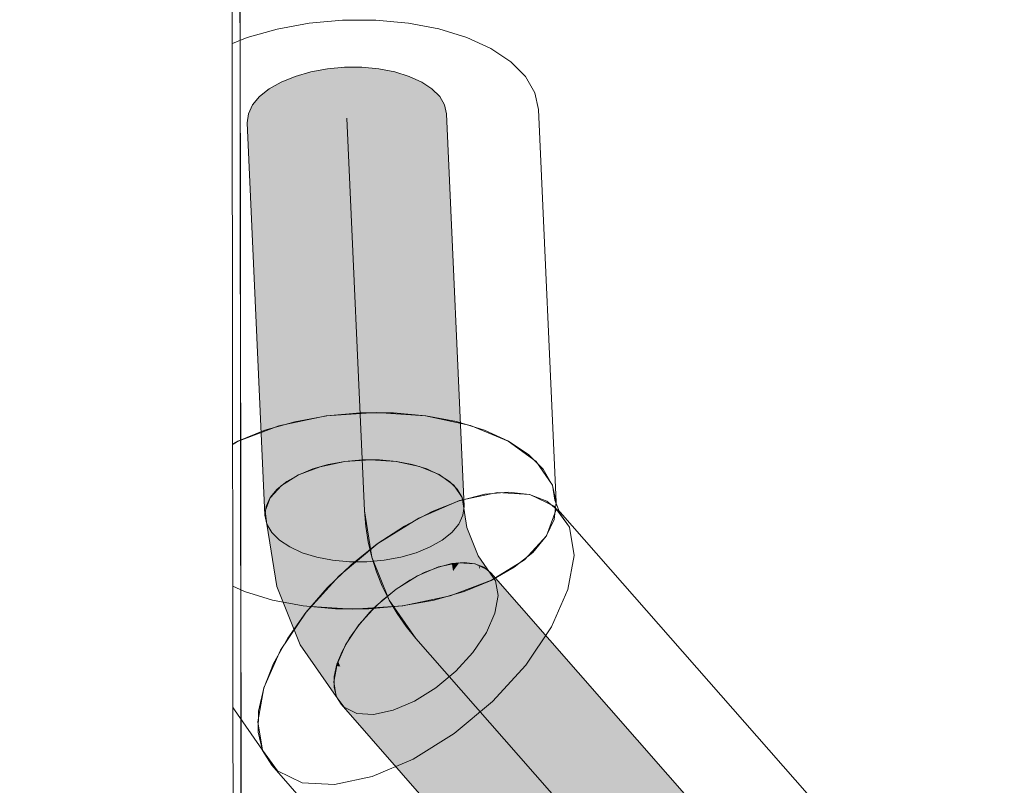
# Model space of a CAD drawing. Header units: millimetres. Extents: x 11681 to 15516, y 25095 to 29743.
# Tile 45 of 96: x 12926 to 12979, y 27737 to 27778. Entities that reach past the tile are written whole.
import ezdxf

# ---------------------------------------------------------------- set-up
doc = ezdxf.new("R2010")
doc.units = ezdxf.units.MM
doc.linetypes.add('Wipeout_Contour', pattern=[100, 0, -100])
doc.layers.add('420-K Ściany', color=7, linetype='Continuous')
doc.layers.add('510-I Elektryczne', color=7, linetype='Continuous')
for name, color, linetype, lineweight, true_color in [('420-K Ściany_Nr_pióra__95', 7, 'Continuous', 13, 0x7c7c7c), ('460 - Stropy_Nr_pióra__95', 7, 'Continuous', 13, 0x7c7c7c), ('510-I Elektryczne_Nr_pióra__172', 7, 'Continuous', 20, 0x663200), ('Nowe_460 - Stropy_Nr_pióra__95', 7, 'Continuous', 13, 0x7c7c7c)]:
    doc.layers.add(name, color=color, linetype=linetype, lineweight=lineweight, true_color=true_color)
doc.layers.add('510-I Elektryczne_Nr_pióra__19', color=255, linetype='Continuous', lineweight=30)
doc.layers.add('XREF', color=8, linetype='Continuous', lineweight=9)

# ---------------------------------------------------------------- blocks, each defined once
blk = doc.blocks.new('parter 2025.10.15')
at = {"layer": '510-I Elektryczne', "linetype": 'Continuous', "lineweight": 5}
for points in [[(659.417, 2384.394), (658.573, 2384.152), (659.529, 2362.871), (660.372, 2363.112)], [(659.417, 2384.394), (658.573, 2384.152), (659.529, 2362.871), (660.372, 2363.112)], [(660.319, 2384.559), (659.417, 2384.394), (660.372, 2363.112), (661.275, 2363.277)], [(660.319, 2384.559), (659.417, 2384.394), (660.372, 2363.112), (661.275, 2363.277)], [(661.254, 2384.643), (660.319, 2384.559), (661.275, 2363.277), (662.21, 2363.361)], [(661.254, 2384.643), (660.319, 2384.559), (661.275, 2363.277), (662.21, 2363.361)], [(662.193, 2384.643), (661.254, 2384.643), (662.21, 2363.361), (663.148, 2363.362)], [(662.193, 2384.643), (661.254, 2384.643), (662.21, 2363.361), (663.148, 2363.362)], [(663.107, 2384.56), (662.193, 2384.643), (663.148, 2363.362), (664.062, 2363.278)], [(663.107, 2384.56), (662.193, 2384.643), (663.148, 2363.362), (664.062, 2363.278)], [(663.968, 2384.395), (663.107, 2384.56), (664.062, 2363.278), (664.923, 2363.113)], [(663.968, 2384.395), (663.107, 2384.56), (664.062, 2363.278), (664.923, 2363.113)], [(664.751, 2384.153), (663.968, 2384.395), (664.923, 2363.113), (665.706, 2362.872)], [(664.751, 2384.153), (663.968, 2384.395), (664.923, 2363.113), (665.706, 2362.872)], [(657.816, 2383.842), (657.166, 2383.472), (658.121, 2362.19), (658.771, 2362.56)], [(657.816, 2383.842), (657.166, 2383.472), (658.121, 2362.19), (658.771, 2362.56)], [(658.573, 2384.152), (657.816, 2383.842), (658.771, 2362.56), (659.529, 2362.871)], [(658.573, 2384.152), (657.816, 2383.842), (658.771, 2362.56), (659.529, 2362.871)], [(665.431, 2383.843), (664.751, 2384.153), (665.706, 2362.872), (666.386, 2362.561)], [(665.431, 2383.843), (664.751, 2384.153), (665.706, 2362.872), (666.386, 2362.561)], [(665.988, 2383.473), (665.431, 2383.843), (666.386, 2362.561), (666.943, 2362.192)], [(665.988, 2383.473), (665.431, 2383.843), (666.386, 2362.561), (666.943, 2362.192)], [(657.166, 2383.472), (656.644, 2383.054), (657.6, 2361.772), (658.121, 2362.19)], [(657.166, 2383.472), (656.644, 2383.054), (657.6, 2361.772), (658.121, 2362.19)], [(666.405, 2383.055), (665.988, 2383.473), (666.943, 2362.192), (667.36, 2361.774)], [(666.405, 2383.055), (665.988, 2383.473), (666.943, 2362.192), (667.36, 2361.774)], [(656.266, 2382.6), (656.044, 2382.125), (656.999, 2360.843), (657.222, 2361.318)], [(656.266, 2382.6), (656.044, 2382.125), (656.999, 2360.843), (657.222, 2361.318)], [(656.644, 2383.054), (656.266, 2382.6), (657.222, 2361.318), (657.6, 2361.772)], [(656.644, 2383.054), (656.266, 2382.6), (657.222, 2361.318), (657.6, 2361.772)], [(666.669, 2382.602), (666.405, 2383.055), (667.36, 2361.774), (667.625, 2361.32)], [(666.669, 2382.602), (666.405, 2383.055), (667.36, 2361.774), (667.625, 2361.32)], [(666.773, 2382.126), (666.669, 2382.602), (667.625, 2361.32), (667.728, 2360.845)], [(666.773, 2382.126), (666.669, 2382.602), (667.625, 2361.32), (667.728, 2360.845)], [(656.044, 2382.125), (655.983, 2381.642), (656.939, 2360.36), (656.999, 2360.843)], [(656.044, 2382.125), (655.983, 2381.642), (656.939, 2360.36), (656.999, 2360.843)], [(662.663, 2363.372), (661.258, 2363.275), (661.653, 2360.769), (663.022, 2361.092)], [(662.663, 2363.372), (661.258, 2363.275), (661.653, 2360.769), (663.022, 2361.092)], [(661.275, 2363.277), (661.519, 2357.843), (662.457, 2357.844), (662.21, 2363.361)], [(661.275, 2363.277), (661.519, 2357.843), (662.457, 2357.844), (662.21, 2363.361)], [(662.21, 2363.361), (662.457, 2357.844), (663.392, 2357.928), (663.148, 2363.362)], [(662.21, 2363.361), (662.457, 2357.844), (663.392, 2357.928), (663.148, 2363.362)], [(664.046, 2363.28), (662.663, 2363.372), (663.022, 2361.092), (664.372, 2361.21)], [(664.046, 2363.28), (662.663, 2363.372), (663.022, 2361.092), (664.372, 2361.21)], [(663.148, 2363.362), (663.392, 2357.928), (664.295, 2358.093), (664.062, 2363.278)], [(663.148, 2363.362), (663.392, 2357.928), (664.295, 2358.093), (664.062, 2363.278)], [(659.926, 2362.996), (658.758, 2362.554), (659.221, 2359.611), (660.356, 2360.264)], [(659.926, 2362.996), (658.758, 2362.554), (659.221, 2359.611), (660.356, 2360.264)], [(658.771, 2362.56), (658.961, 2358.333), (659.743, 2358.092), (659.529, 2362.871)], [(658.771, 2362.56), (658.961, 2358.333), (659.743, 2358.092), (659.529, 2362.871)], [(659.529, 2362.871), (659.743, 2358.092), (660.605, 2357.927), (660.372, 2363.112)], [(659.529, 2362.871), (659.743, 2358.092), (660.605, 2357.927), (660.372, 2363.112)], [(661.258, 2363.275), (659.926, 2362.996), (660.356, 2360.264), (661.653, 2360.769)], [(661.258, 2363.275), (659.926, 2362.996), (660.356, 2360.264), (661.653, 2360.769)], [(660.372, 2363.112), (660.605, 2357.927), (661.519, 2357.843), (661.275, 2363.277)], [(660.372, 2363.112), (660.605, 2357.927), (661.519, 2357.843), (661.275, 2363.277)], [(665.312, 2363.006), (664.046, 2363.28), (664.372, 2361.21), (665.609, 2361.117)], [(665.312, 2363.006), (664.046, 2363.28), (664.372, 2361.21), (665.609, 2361.117)], [(664.062, 2363.278), (664.295, 2358.093), (665.138, 2358.334), (664.923, 2363.113)], [(664.062, 2363.278), (664.295, 2358.093), (665.138, 2358.334), (664.923, 2363.113)], [(664.923, 2363.113), (665.138, 2358.334), (665.896, 2358.645), (665.706, 2362.872)], [(664.923, 2363.113), (665.138, 2358.334), (665.896, 2358.645), (665.706, 2362.872)], [(666.375, 2362.568), (665.312, 2363.006), (665.609, 2361.117), (666.651, 2360.817)], [(666.375, 2362.568), (665.312, 2363.006), (665.609, 2361.117), (666.651, 2360.817)], [(665.706, 2362.872), (665.896, 2358.645), (666.546, 2359.015), (666.386, 2362.561)], [(665.706, 2362.872), (665.896, 2358.645), (666.546, 2359.015), (666.386, 2362.561)], [(658.758, 2362.554), (657.834, 2361.979), (658.326, 2358.855), (659.221, 2359.611)], [(658.758, 2362.554), (657.834, 2361.979), (658.326, 2358.855), (659.221, 2359.611)], [(658.121, 2362.19), (658.281, 2358.644), (658.961, 2358.333), (658.771, 2362.56)], [(658.121, 2362.19), (658.281, 2358.644), (658.961, 2358.333), (658.771, 2362.56)], [(666.375, 2362.568), (666.651, 2360.817), (667.424, 2360.332), (667.163, 2361.995)], [(666.375, 2362.568), (666.651, 2360.817), (667.424, 2360.332), (667.163, 2361.995)], [(666.386, 2362.561), (666.546, 2359.015), (667.067, 2359.433), (666.943, 2362.192)], [(666.386, 2362.561), (666.546, 2359.015), (667.067, 2359.433), (666.943, 2362.192)], [(657.216, 2361.31), (657.73, 2358.047), (658.326, 2358.855), (657.834, 2361.979)], [(657.216, 2361.31), (657.73, 2358.047), (658.326, 2358.855), (657.834, 2361.979)], [(657.222, 2361.318), (657.307, 2359.431), (657.724, 2359.013), (657.6, 2361.772)], [(657.222, 2361.318), (657.307, 2359.431), (657.724, 2359.013), (657.6, 2361.772)], [(657.6, 2361.772), (657.724, 2359.013), (658.281, 2358.644), (658.121, 2362.19)], [(657.6, 2361.772), (657.724, 2359.013), (658.281, 2358.644), (658.121, 2362.19)], [(666.943, 2362.192), (667.067, 2359.433), (667.445, 2359.886), (667.36, 2361.774)], [(666.943, 2362.192), (667.067, 2359.433), (667.445, 2359.886), (667.36, 2361.774)], [(667.621, 2361.328), (667.163, 2361.995), (667.424, 2360.332), (667.878, 2359.695)], [(667.621, 2361.328), (667.163, 2361.995), (667.424, 2360.332), (667.878, 2359.695)], [(667.36, 2361.774), (667.445, 2359.886), (667.668, 2360.362), (667.625, 2361.32)], [(667.36, 2361.774), (667.445, 2359.886), (667.668, 2360.362), (667.625, 2361.32)], [(657.216, 2361.31), (656.948, 2360.593), (657.475, 2357.243), (657.73, 2358.047)], [(657.216, 2361.31), (656.948, 2360.593), (657.475, 2357.243), (657.73, 2358.047)], [(656.999, 2360.843), (657.042, 2359.885), (657.307, 2359.431), (657.222, 2361.318)], [(656.999, 2360.843), (657.042, 2359.885), (657.307, 2359.431), (657.222, 2361.318)], [(667.625, 2361.32), (667.668, 2360.362), (667.728, 2360.845)], [(667.625, 2361.32), (667.668, 2360.362), (667.728, 2360.845)], [(656.999, 2360.843), (656.939, 2360.36), (657.042, 2359.885)], [(656.999, 2360.843), (656.939, 2360.36), (657.042, 2359.885)], [(661.653, 2360.769), (660.356, 2360.264), (661.381, 2357.716), (662.593, 2358.432)], [(661.653, 2360.769), (660.356, 2360.264), (661.381, 2357.716), (662.593, 2358.432)], [(663.022, 2361.092), (661.653, 2360.769), (662.593, 2358.432), (663.878, 2358.965)], [(663.022, 2361.092), (661.653, 2360.769), (662.593, 2358.432), (663.878, 2358.965)], [(664.372, 2361.21), (663.022, 2361.092), (663.878, 2358.965), (665.148, 2359.28)], [(664.372, 2361.21), (663.022, 2361.092), (663.878, 2358.965), (665.148, 2359.28)], [(665.609, 2361.117), (664.372, 2361.21), (665.148, 2359.28), (666.318, 2359.355)], [(665.609, 2361.117), (664.372, 2361.21), (665.148, 2359.28), (666.318, 2359.355)], [(666.651, 2360.817), (665.609, 2361.117), (666.318, 2359.355), (667.307, 2359.185)], [(666.651, 2360.817), (665.609, 2361.117), (666.318, 2359.355), (667.307, 2359.185)], [(667.424, 2360.332), (666.651, 2360.817), (667.307, 2359.185), (668.048, 2358.782)], [(667.424, 2360.332), (666.651, 2360.817), (667.307, 2359.185), (668.048, 2358.782)], [(656.948, 2360.593), (657.046, 2359.877), (657.578, 2356.497), (657.475, 2357.243)], [(656.948, 2360.593), (657.046, 2359.877), (657.578, 2356.497), (657.475, 2357.243)], [(660.356, 2360.264), (659.221, 2359.611), (660.326, 2356.867), (661.381, 2357.716)], [(660.356, 2360.264), (659.221, 2359.611), (660.326, 2356.867), (661.381, 2357.716)], [(667.878, 2359.695), (667.424, 2360.332), (668.048, 2358.782), (668.491, 2358.172)], [(667.878, 2359.695), (667.424, 2360.332), (668.048, 2358.782), (668.491, 2358.172)], [(659.221, 2359.611), (658.326, 2358.855), (659.498, 2355.942), (660.326, 2356.867)], [(659.221, 2359.611), (658.326, 2358.855), (659.498, 2355.942), (660.326, 2356.867)], [(665.148, 2359.28), (663.878, 2358.965), (665.198, 2357.072), (666.347, 2357.562)], [(665.148, 2359.28), (663.878, 2358.965), (665.198, 2357.072), (666.347, 2357.562)], [(666.318, 2359.355), (665.148, 2359.28), (666.347, 2357.562), (667.412, 2357.787)], [(666.318, 2359.355), (665.148, 2359.28), (666.347, 2357.562), (667.412, 2357.787)], [(667.307, 2359.185), (666.318, 2359.355), (667.412, 2357.787), (668.321, 2357.732)], [(667.307, 2359.185), (666.318, 2359.355), (667.412, 2357.787), (668.321, 2357.732)], [(668.048, 2358.782), (667.307, 2359.185), (668.321, 2357.732), (669.011, 2357.401)], [(668.048, 2358.782), (667.307, 2359.185), (668.321, 2357.732), (669.011, 2357.401)], [(658.326, 2358.855), (657.73, 2358.047), (658.954, 2355.005), (659.498, 2355.942)], [(658.326, 2358.855), (657.73, 2358.047), (658.954, 2355.005), (659.498, 2355.942)], [(663.878, 2358.965), (662.593, 2358.432), (664.044, 2356.35), (665.198, 2357.072)], [(663.878, 2358.965), (662.593, 2358.432), (664.044, 2356.35), (665.198, 2357.072)], [(668.491, 2358.172), (668.048, 2358.782), (669.011, 2357.401), (669.437, 2356.816)], [(668.491, 2358.172), (668.048, 2358.782), (669.011, 2357.401), (669.437, 2356.816)], [(657.73, 2358.047), (657.475, 2357.243), (658.731, 2354.12), (658.954, 2355.005)], [(657.73, 2358.047), (657.475, 2357.243), (658.731, 2354.12), (658.954, 2355.005)], [(662.593, 2358.432), (661.381, 2357.716), (662.964, 2355.447), (664.044, 2356.35)], [(662.593, 2358.432), (661.381, 2357.716), (662.964, 2355.447), (664.044, 2356.35)], [(661.381, 2357.716), (660.326, 2356.867), (662.03, 2354.423), (662.964, 2355.447)], [(661.381, 2357.716), (660.326, 2356.867), (662.03, 2354.423), (662.964, 2355.447)], [(666.333, 2357.557), (665.572, 2357.256), (686.053, 2333.912), (686.815, 2334.213)], [(666.333, 2357.557), (665.572, 2357.256), (686.053, 2333.912), (686.815, 2334.213)], [(666.097, 2357.455), (666.234, 2356.581), (667.13, 2357.337), (667.071, 2357.715), (666.347, 2357.562)], [(666.097, 2357.455), (666.234, 2356.581), (667.13, 2357.337), (667.071, 2357.715), (666.347, 2357.562)], [(667.058, 2357.74), (666.333, 2357.557), (686.815, 2334.213), (687.54, 2334.396)], [(667.058, 2357.74), (666.333, 2357.557), (686.815, 2334.213), (687.54, 2334.396)], [(667.724, 2357.8), (667.058, 2357.74), (687.54, 2334.396), (688.206, 2334.456)], [(667.724, 2357.8), (667.058, 2357.74), (687.54, 2334.396), (688.206, 2334.456)], [(667.412, 2357.787), (667.071, 2357.715), (667.13, 2357.337), (667.46, 2357.784)], [(667.412, 2357.787), (667.071, 2357.715), (667.13, 2357.337), (667.46, 2357.784)], [(667.13, 2357.337), (667.839, 2355.576), (668.382, 2356.513), (667.881, 2357.759), (667.46, 2357.784)], [(667.13, 2357.337), (667.839, 2355.576), (668.382, 2356.513), (667.881, 2357.759), (667.46, 2357.784)], [(668.311, 2357.734), (667.724, 2357.8), (688.206, 2334.456), (688.793, 2334.39)], [(668.311, 2357.734), (667.724, 2357.8), (688.206, 2334.456), (688.793, 2334.39)], [(668.321, 2357.732), (667.881, 2357.759), (668.382, 2356.513), (668.605, 2357.398), (668.507, 2357.643)], [(668.321, 2357.732), (667.881, 2357.759), (668.382, 2356.513), (668.605, 2357.398), (668.507, 2357.643)], [(668.801, 2357.546), (668.311, 2357.734), (688.793, 2334.39), (689.282, 2334.201)], [(668.801, 2357.546), (668.311, 2357.734), (688.793, 2334.39), (689.282, 2334.201)], [(668.507, 2357.643), (668.605, 2357.398), (668.574, 2357.611)], [(668.507, 2357.643), (668.605, 2357.398), (668.574, 2357.611)], [(669.011, 2357.401), (668.574, 2357.611), (668.605, 2357.398), (669.568, 2356.018), (669.437, 2356.816)], [(669.011, 2357.401), (668.574, 2357.611), (668.605, 2357.398), (669.568, 2356.018), (669.437, 2356.816)], [(669.179, 2357.239), (668.801, 2357.546), (689.282, 2334.201), (689.66, 2333.895)], [(669.179, 2357.239), (668.801, 2357.546), (689.282, 2334.201), (689.66, 2333.895)], [(658.731, 2354.12), (657.475, 2357.243), (657.578, 2356.497), (658.845, 2353.346)], [(658.731, 2354.12), (657.475, 2357.243), (657.578, 2356.497), (658.845, 2353.346)], [(665.572, 2357.256), (664.796, 2356.847), (685.278, 2333.502), (686.053, 2333.912)], [(665.572, 2357.256), (664.796, 2356.847), (685.278, 2333.502), (686.053, 2333.912)], [(665.198, 2357.072), (664.945, 2356.913), (665.1, 2355.928), (666.234, 2356.581), (666.097, 2357.455)], [(665.198, 2357.072), (664.945, 2356.913), (665.1, 2355.928), (666.234, 2356.581), (666.097, 2357.455)], [(666.234, 2356.581), (667.011, 2354.651), (667.839, 2355.576), (667.13, 2357.337)], [(666.234, 2356.581), (667.011, 2354.651), (667.839, 2355.576), (667.13, 2357.337)], [(668.605, 2357.398), (668.382, 2356.513), (669.396, 2355.059), (669.568, 2356.018)], [(668.605, 2357.398), (668.382, 2356.513), (669.396, 2355.059), (669.568, 2356.018)], [(660.326, 2356.867), (659.498, 2355.942), (661.307, 2353.348), (662.03, 2354.423)], [(660.326, 2356.867), (659.498, 2355.942), (661.307, 2353.348), (662.03, 2354.423)], [(663.702, 2356.065), (663.803, 2355.423), (665.1, 2355.928), (664.945, 2356.913), (664.044, 2356.35)], [(663.702, 2356.065), (663.803, 2355.423), (665.1, 2355.928), (664.945, 2356.913), (664.044, 2356.35)], [(664.796, 2356.847), (664.031, 2356.341), (684.512, 2332.996), (685.278, 2333.502)], [(664.796, 2356.847), (664.031, 2356.341), (684.512, 2332.996), (685.278, 2333.502)], [(665.1, 2355.928), (665.955, 2353.802), (667.011, 2354.651), (666.234, 2356.581)], [(665.1, 2355.928), (665.955, 2353.802), (667.011, 2354.651), (666.234, 2356.581)], [(667.839, 2355.576), (668.933, 2354.007), (669.396, 2355.059), (668.382, 2356.513)], [(667.839, 2355.576), (668.933, 2354.007), (669.396, 2355.059), (668.382, 2356.513)], [(659.498, 2355.942), (658.954, 2355.005), (660.843, 2352.296), (661.307, 2353.348)], [(659.498, 2355.942), (658.954, 2355.005), (660.843, 2352.296), (661.307, 2353.348)], [(662.964, 2355.447), (662.706, 2355.165), (663.803, 2355.423), (663.702, 2356.065)], [(662.964, 2355.447), (662.706, 2355.165), (663.803, 2355.423), (663.702, 2356.065)], [(664.031, 2356.341), (663.298, 2355.754), (683.78, 2332.41), (684.512, 2332.996)], [(664.031, 2356.341), (663.298, 2355.754), (683.78, 2332.41), (684.512, 2332.996)], [(663.803, 2355.423), (664.743, 2353.086), (665.955, 2353.802), (665.1, 2355.928)], [(663.803, 2355.423), (664.743, 2353.086), (665.955, 2353.802), (665.1, 2355.928)], [(662.706, 2355.165), (662.499, 2354.938), (663.459, 2352.553), (664.743, 2353.086), (663.803, 2355.423)], [(662.706, 2355.165), (662.499, 2354.938), (663.459, 2352.553), (664.743, 2353.086), (663.803, 2355.423)], [(663.298, 2355.754), (662.621, 2355.104), (683.103, 2331.76), (683.78, 2332.41)], [(663.298, 2355.754), (662.621, 2355.104), (683.103, 2331.76), (683.78, 2332.41)], [(667.011, 2354.651), (668.209, 2352.932), (668.933, 2354.007), (667.839, 2355.576)], [(667.011, 2354.651), (668.209, 2352.932), (668.933, 2354.007), (667.839, 2355.576)], [(658.954, 2355.005), (658.731, 2354.12), (660.671, 2351.338), (660.843, 2352.296)], [(658.954, 2355.005), (658.731, 2354.12), (660.671, 2351.338), (660.843, 2352.296)], [(661.579, 2353.753), (662.188, 2352.238), (663.459, 2352.553), (662.499, 2354.938), (662.03, 2354.423)], [(661.579, 2353.753), (662.188, 2352.238), (663.459, 2352.553), (662.499, 2354.938), (662.03, 2354.423)], [(662.621, 2355.104), (662.02, 2354.41), (682.501, 2331.066), (683.103, 2331.76)], [(662.621, 2355.104), (662.02, 2354.41), (682.501, 2331.066), (683.103, 2331.76)], [(662.02, 2354.41), (661.513, 2353.695), (681.994, 2330.351), (682.501, 2331.066)], [(665.955, 2353.802), (667.276, 2351.908), (668.209, 2352.932), (667.011, 2354.651)], [(665.955, 2353.802), (667.276, 2351.908), (668.209, 2352.932), (667.011, 2354.651)], [(658.731, 2354.12), (658.845, 2353.346), (660.802, 2350.539), (660.671, 2351.338)], [(658.731, 2354.12), (658.845, 2353.346), (660.802, 2350.539), (660.671, 2351.338)], [(661.307, 2353.348), (660.907, 2352.44), (661.018, 2352.163), (662.188, 2352.238), (661.579, 2353.753)], [(661.307, 2353.348), (660.907, 2352.44), (661.018, 2352.163), (662.188, 2352.238), (661.579, 2353.753)], [(664.743, 2353.086), (666.195, 2351.005), (667.276, 2351.908), (665.955, 2353.802)], [(664.743, 2353.086), (666.195, 2351.005), (667.276, 2351.908), (665.955, 2353.802)], [(661.513, 2353.695), (661.115, 2352.979), (681.597, 2329.635), (681.994, 2330.351)], [(661.513, 2353.695), (661.115, 2352.979), (681.597, 2329.635), (681.994, 2330.351)], [(661.115, 2352.979), (660.839, 2352.284), (681.321, 2328.94), (681.597, 2329.635)], [(661.115, 2352.979), (660.839, 2352.284), (681.321, 2328.94), (681.597, 2329.635)], [(663.459, 2352.553), (665.041, 2350.284), (666.195, 2351.005), (664.743, 2353.086)], [(663.459, 2352.553), (665.041, 2350.284), (666.195, 2351.005), (664.743, 2353.086)], [(660.682, 2351.397), (661.918, 2349.623), (662.827, 2349.569), (661.018, 2352.163), (660.825, 2352.196)], [(660.682, 2351.397), (661.918, 2349.623), (662.827, 2349.569), (661.018, 2352.163), (660.825, 2352.196)], [(660.839, 2352.284), (660.694, 2351.631), (681.175, 2328.287), (681.321, 2328.94)], [(660.839, 2352.284), (660.694, 2351.631), (681.175, 2328.287), (681.321, 2328.94)], [(660.843, 2352.296), (660.825, 2352.196), (661.018, 2352.163), (660.907, 2352.44)], [(660.843, 2352.296), (660.825, 2352.196), (661.018, 2352.163), (660.907, 2352.44)], [(662.188, 2352.238), (661.018, 2352.163), (662.827, 2349.569), (663.892, 2349.794)], [(662.188, 2352.238), (661.018, 2352.163), (662.827, 2349.569), (663.892, 2349.794)], [(662.188, 2352.238), (663.892, 2349.794), (665.041, 2350.284), (663.459, 2352.553)], [(662.188, 2352.238), (663.892, 2349.794), (665.041, 2350.284), (663.459, 2352.553)], [(660.694, 2351.631), (660.682, 2351.041), (681.164, 2327.697), (681.175, 2328.287)], [(660.694, 2351.631), (660.682, 2351.041), (681.164, 2327.697), (681.175, 2328.287)], [(660.682, 2351.397), (660.671, 2351.338), (660.797, 2350.572), (661.228, 2349.955), (661.918, 2349.623)], [(660.682, 2351.397), (660.671, 2351.338), (660.797, 2350.572), (661.228, 2349.955), (661.918, 2349.623)], [(660.682, 2351.041), (660.806, 2350.531), (681.288, 2327.187), (681.164, 2327.697)], [(660.682, 2351.041), (660.806, 2350.531), (681.288, 2327.187), (681.164, 2327.697)], [(660.797, 2350.572), (660.802, 2350.539), (661.228, 2349.955)], [(660.797, 2350.572), (660.802, 2350.539), (661.228, 2349.955)], [(660.806, 2350.531), (661.06, 2350.116), (681.542, 2326.772), (681.288, 2327.187)], [(660.806, 2350.531), (661.06, 2350.116), (681.542, 2326.772), (681.288, 2327.187)]]:
    blk.add_hatch(color=8, dxfattribs=at).paths.add_polyline_path(points)
at = {"layer": '510-I Elektryczne_Nr_pióra__172', "color": 8, "linetype": 'Continuous', "lineweight": 5}
for p, q in [((659.339, 2387.036), (657.6, 2386.718)), ((659.339, 2387.036), (657.6, 2386.718)), ((661.139, 2387.198), (659.339, 2387.036)), ((661.139, 2387.198), (659.339, 2387.036)), ((662.947, 2387.198), (661.139, 2387.198)), ((662.947, 2387.198), (661.139, 2387.198)), ((664.707, 2387.037), (662.947, 2387.198)), ((664.707, 2387.037), (662.947, 2387.198)), ((666.366, 2386.719), (664.707, 2387.037)), ((666.366, 2386.719), (664.707, 2387.037)), ((657.6, 2386.718), (655.977, 2386.253)), ((657.6, 2386.718), (655.977, 2386.253)), ((667.874, 2386.254), (666.366, 2386.719)), ((667.874, 2386.254), (666.366, 2386.719)), ((655.977, 2386.253), (654.517, 2385.655)), ((655.977, 2386.253), (654.517, 2385.655)), ((669.184, 2385.657), (667.874, 2386.254)), ((669.184, 2385.657), (667.874, 2386.254)), ((654.517, 2385.655), (653.266, 2384.942)), ((654.517, 2385.655), (653.266, 2384.942)), ((670.256, 2384.945), (669.184, 2385.657)), ((670.256, 2384.945), (669.184, 2385.657)), ((653.266, 2384.942), (652.261, 2384.137)), ((653.266, 2384.942), (652.261, 2384.137)), ((671.059, 2384.14), (670.256, 2384.945)), ((671.059, 2384.14), (670.256, 2384.945)), ((659.417, 2384.394), (658.573, 2384.152)), ((659.417, 2384.394), (658.573, 2384.152)), ((660.319, 2384.559), (659.417, 2384.394)), ((660.319, 2384.559), (659.417, 2384.394)), ((661.254, 2384.643), (660.319, 2384.559)), ((661.254, 2384.643), (660.319, 2384.559)), ((662.193, 2384.643), (661.254, 2384.643)), ((662.193, 2384.643), (661.254, 2384.643)), ((663.107, 2384.56), (662.193, 2384.643)), ((663.107, 2384.56), (662.193, 2384.643)), ((663.968, 2384.395), (663.107, 2384.56)), ((663.968, 2384.395), (663.107, 2384.56)), ((664.751, 2384.153), (663.968, 2384.395)), ((664.751, 2384.153), (663.968, 2384.395)), ((652.261, 2384.137), (651.533, 2383.263)), ((652.261, 2384.137), (651.533, 2383.263)), ((657.816, 2383.842), (657.166, 2383.472)), ((657.816, 2383.842), (657.166, 2383.472)), ((658.573, 2384.152), (657.816, 2383.842)), ((658.573, 2384.152), (657.816, 2383.842)), ((665.431, 2383.843), (664.751, 2384.153)), ((665.431, 2383.843), (664.751, 2384.153)), ((665.988, 2383.473), (665.431, 2383.843)), ((665.988, 2383.473), (665.431, 2383.843)), ((671.568, 2383.266), (671.059, 2384.14)), ((671.568, 2383.266), (671.059, 2384.14)), ((651.533, 2383.263), (651.105, 2382.347)), ((651.533, 2383.263), (651.105, 2382.347)), ((657.166, 2383.472), (656.644, 2383.054)), ((657.166, 2383.472), (656.644, 2383.054)), ((666.405, 2383.055), (665.988, 2383.473)), ((666.405, 2383.055), (665.988, 2383.473)), ((671.768, 2382.351), (671.568, 2383.266)), ((671.768, 2382.351), (671.568, 2383.266)), ((656.266, 2382.6), (656.044, 2382.125)), ((656.266, 2382.6), (656.044, 2382.125)), ((656.644, 2383.054), (656.266, 2382.6)), ((656.644, 2383.054), (656.266, 2382.6)), ((666.669, 2382.602), (666.405, 2383.055)), ((666.669, 2382.602), (666.405, 2383.055)), ((666.773, 2382.126), (666.669, 2382.602)), ((666.773, 2382.126), (666.669, 2382.602)), ((651.105, 2382.347), (650.988, 2381.418)), ((651.105, 2382.347), (650.988, 2381.418)), ((656.044, 2382.125), (655.983, 2381.642)), ((656.044, 2382.125), (655.983, 2381.642)), ((666.773, 2382.126), (667.728, 2360.845)), ((666.773, 2382.126), (667.728, 2360.845)), ((671.768, 2382.351), (672.723, 2361.069)), ((671.768, 2382.351), (672.723, 2361.069)), ((655.983, 2381.642), (656.939, 2360.36)), ((655.983, 2381.642), (656.939, 2360.36)), ((650.988, 2381.418), (651.944, 2360.136)), ((650.988, 2381.418), (651.944, 2360.136)), ((660.262, 2365.75), (657.697, 2365.213)), ((660.262, 2365.75), (657.697, 2365.213)), ((660.294, 2365.754), (658.556, 2365.436)), ((660.294, 2365.754), (658.556, 2365.436)), ((662.969, 2365.936), (660.262, 2365.75)), ((662.969, 2365.936), (660.262, 2365.75)), ((662.095, 2365.916), (660.294, 2365.754)), ((662.095, 2365.916), (660.294, 2365.754)), ((663.903, 2365.916), (662.095, 2365.916)), ((663.903, 2365.916), (662.095, 2365.916)), ((665.632, 2365.759), (662.969, 2365.936)), ((665.632, 2365.759), (662.969, 2365.936)), ((665.663, 2365.755), (663.903, 2365.916)), ((665.663, 2365.755), (663.903, 2365.916)), ((668.07, 2365.231), (665.632, 2365.759)), ((668.07, 2365.231), (665.632, 2365.759)), ((667.322, 2365.437), (665.663, 2365.755)), ((667.322, 2365.437), (665.663, 2365.755)), ((657.697, 2365.213), (655.448, 2364.361)), ((657.697, 2365.213), (655.448, 2364.361)), ((656.932, 2364.971), (655.472, 2364.373)), ((656.932, 2364.971), (655.472, 2364.373)), ((658.556, 2365.436), (656.932, 2364.971)), ((658.556, 2365.436), (656.932, 2364.971)), ((668.829, 2364.973), (667.322, 2365.437)), ((668.829, 2364.973), (667.322, 2365.437)), ((670.117, 2364.387), (668.07, 2365.231)), ((670.117, 2364.387), (668.07, 2365.231)), ((670.139, 2364.375), (668.829, 2364.973)), ((670.139, 2364.375), (668.829, 2364.973)), ((655.448, 2364.361), (653.668, 2363.254)), ((655.448, 2364.361), (653.668, 2363.254)), ((655.472, 2364.373), (654.221, 2363.661)), ((655.472, 2364.373), (654.221, 2363.661)), ((671.634, 2363.285), (670.117, 2364.387)), ((671.634, 2363.285), (670.117, 2364.387)), ((671.212, 2363.663), (670.139, 2364.375)), ((671.212, 2363.663), (670.139, 2364.375)), ((654.221, 2363.661), (653.217, 2362.855)), ((654.221, 2363.661), (653.217, 2362.855)), ((662.663, 2363.372), (661.258, 2363.275)), ((662.663, 2363.372), (661.258, 2363.275)), ((662.21, 2363.361), (661.275, 2363.277)), ((662.21, 2363.361), (661.275, 2363.277)), ((663.148, 2363.362), (662.21, 2363.361)), ((663.148, 2363.362), (662.21, 2363.361)), ((664.046, 2363.28), (662.663, 2363.372)), ((664.046, 2363.28), (662.663, 2363.372)), ((664.062, 2363.278), (663.148, 2363.362)), ((664.062, 2363.278), (663.148, 2363.362)), ((672.015, 2362.858), (671.212, 2363.663)), ((672.015, 2362.858), (671.212, 2363.663)), ((653.668, 2363.254), (652.479, 2361.965)), ((653.668, 2363.254), (652.479, 2361.965)), ((653.217, 2362.855), (652.489, 2361.981)), ((653.217, 2362.855), (652.489, 2361.981)), ((659.926, 2362.996), (658.758, 2362.554)), ((659.926, 2362.996), (658.758, 2362.554)), ((659.529, 2362.871), (658.771, 2362.56)), ((659.529, 2362.871), (658.771, 2362.56)), ((660.372, 2363.112), (659.529, 2362.871)), ((660.372, 2363.112), (659.529, 2362.871)), ((661.258, 2363.275), (659.926, 2362.996)), ((661.258, 2363.275), (659.926, 2362.996)), ((661.275, 2363.277), (660.372, 2363.112)), ((661.275, 2363.277), (660.372, 2363.112)), ((665.312, 2363.006), (664.046, 2363.28)), ((665.312, 2363.006), (664.046, 2363.28)), ((664.923, 2363.113), (664.062, 2363.278)), ((664.923, 2363.113), (664.062, 2363.278)), ((665.706, 2362.872), (664.923, 2363.113)), ((665.706, 2362.872), (664.923, 2363.113)), ((666.375, 2362.568), (665.312, 2363.006)), ((666.375, 2362.568), (665.312, 2363.006)), ((666.386, 2362.561), (665.706, 2362.872)), ((666.386, 2362.561), (665.706, 2362.872)), ((672.517, 2362.001), (671.634, 2363.285)), ((672.517, 2362.001), (671.634, 2363.285)), ((672.524, 2361.984), (672.015, 2362.858)), ((672.524, 2361.984), (672.015, 2362.858)), ((658.758, 2362.554), (657.834, 2361.979)), ((658.758, 2362.554), (657.834, 2361.979)), ((658.771, 2362.56), (658.121, 2362.19)), ((658.771, 2362.56), (658.121, 2362.19)), ((667.163, 2361.995), (666.375, 2362.568)), ((667.163, 2361.995), (666.375, 2362.568)), ((666.943, 2362.192), (666.386, 2362.561)), ((666.943, 2362.192), (666.386, 2362.561)), ((652.479, 2361.965), (651.961, 2360.584)), ((652.479, 2361.965), (651.961, 2360.584)), ((652.489, 2361.981), (652.06, 2361.066)), ((652.489, 2361.981), (652.06, 2361.066)), ((657.834, 2361.979), (657.216, 2361.31)), ((657.834, 2361.979), (657.216, 2361.31)), ((657.6, 2361.772), (657.222, 2361.318)), ((657.6, 2361.772), (657.222, 2361.318)), ((658.121, 2362.19), (657.6, 2361.772)), ((658.121, 2362.19), (657.6, 2361.772)), ((667.36, 2361.774), (666.943, 2362.192)), ((667.36, 2361.774), (666.943, 2362.192)), ((667.621, 2361.328), (667.163, 2361.995)), ((667.621, 2361.328), (667.163, 2361.995)), ((667.625, 2361.32), (667.36, 2361.774)), ((667.625, 2361.32), (667.36, 2361.774)), ((672.517, 2362.001), (672.647, 2361.176)), ((672.517, 2362.001), (672.647, 2361.176)), ((672.723, 2361.069), (672.524, 2361.984)), ((672.723, 2361.069), (672.524, 2361.984)), ((657.216, 2361.31), (656.948, 2360.593)), ((657.216, 2361.31), (656.948, 2360.593)), ((657.222, 2361.318), (656.999, 2360.843)), ((657.222, 2361.318), (656.999, 2360.843)), ((668.853, 2361.502), (667.457, 2361.149)), ((668.853, 2361.502), (667.457, 2361.149)), ((669.534, 2361.592), (667.483, 2361.158)), ((669.534, 2361.592), (667.483, 2361.158)), ((667.621, 2361.328), (667.878, 2359.695)), ((667.621, 2361.328), (667.878, 2359.695)), ((667.728, 2360.845), (667.625, 2361.32)), ((667.728, 2360.845), (667.625, 2361.32)), ((670.136, 2361.617), (668.853, 2361.502)), ((670.136, 2361.617), (668.853, 2361.502)), ((671.285, 2361.486), (669.534, 2361.592)), ((671.285, 2361.486), (669.534, 2361.592)), ((671.266, 2361.491), (670.136, 2361.617)), ((671.266, 2361.491), (670.136, 2361.617)), ((672.209, 2361.127), (671.266, 2361.491)), ((672.209, 2361.127), (671.266, 2361.491)), ((672.615, 2360.848), (671.285, 2361.486)), ((672.615, 2360.848), (671.285, 2361.486)), ((652.06, 2361.066), (651.944, 2360.136)), ((652.06, 2361.066), (651.944, 2360.136)), ((656.999, 2360.843), (656.939, 2360.36)), ((656.999, 2360.843), (656.939, 2360.36)), ((667.483, 2361.158), (665.271, 2360.214)), ((667.483, 2361.158), (665.271, 2360.214)), ((667.457, 2361.149), (665.99, 2360.57)), ((667.457, 2361.149), (665.99, 2360.57)), ((667.668, 2360.362), (667.728, 2360.845)), ((667.668, 2360.362), (667.728, 2360.845)), ((672.937, 2360.537), (672.209, 2361.127)), ((672.937, 2360.537), (672.209, 2361.127)), ((672.607, 2360.139), (672.723, 2361.069)), ((672.607, 2360.139), (672.723, 2361.069)), ((673.434, 2359.722), (672.615, 2360.848)), ((673.434, 2359.722), (672.615, 2360.848)), ((672.647, 2361.176), (672.956, 2360.407)), ((672.647, 2361.176), (672.956, 2360.407)), ((672.706, 2360.621), (672.689, 2360.746)), ((672.706, 2360.621), (672.689, 2360.746)), ((651.961, 2360.584), (652.15, 2359.204)), ((651.961, 2360.584), (652.15, 2359.204)), ((656.939, 2360.36), (657.042, 2359.885)), ((656.939, 2360.36), (657.042, 2359.885)), ((656.948, 2360.593), (657.046, 2359.877)), ((656.948, 2360.593), (657.046, 2359.877)), ((665.271, 2360.214), (663.049, 2358.825)), ((665.271, 2360.214), (663.049, 2358.825)), ((665.99, 2360.57), (664.497, 2359.781)), ((665.99, 2360.57), (664.497, 2359.781)), ((667.445, 2359.886), (667.668, 2360.362)), ((667.445, 2359.886), (667.668, 2360.362)), ((672.188, 2359.24), (672.706, 2360.621)), ((672.188, 2359.24), (672.706, 2360.621)), ((672.937, 2360.537), (693.419, 2337.193)), ((672.937, 2360.537), (693.419, 2337.193)), ((672.956, 2360.407), (673.434, 2359.722)), ((672.956, 2360.407), (673.434, 2359.722)), ((651.944, 2360.136), (652.143, 2359.22)), ((651.944, 2360.136), (652.143, 2359.22)), ((657.042, 2359.885), (657.307, 2359.431)), ((657.042, 2359.885), (657.307, 2359.431)), ((657.046, 2359.877), (657.578, 2356.497)), ((657.046, 2359.877), (657.578, 2356.497)), ((664.497, 2359.781), (663.023, 2358.806)), ((664.497, 2359.781), (663.023, 2358.806)), ((667.067, 2359.433), (667.445, 2359.886)), ((667.067, 2359.433), (667.445, 2359.886)), ((667.878, 2359.695), (668.491, 2358.172)), ((667.878, 2359.695), (668.491, 2358.172)), ((672.178, 2359.223), (672.607, 2360.139)), ((672.178, 2359.223), (672.607, 2360.139)), ((673.687, 2358.184), (673.434, 2359.722)), ((673.687, 2358.184), (673.434, 2359.722)), ((652.143, 2359.22), (652.652, 2358.347)), ((652.143, 2359.22), (652.652, 2358.347)), ((652.15, 2359.204), (652.809, 2355.016)), ((652.15, 2359.204), (652.809, 2355.016)), ((657.307, 2359.431), (657.724, 2359.013)), ((657.307, 2359.431), (657.724, 2359.013)), ((666.546, 2359.015), (667.067, 2359.433)), ((666.546, 2359.015), (667.067, 2359.433)), ((670.999, 2357.951), (672.188, 2359.24)), ((670.999, 2357.951), (672.188, 2359.24)), ((671.45, 2358.35), (672.178, 2359.223)), ((671.45, 2358.35), (672.178, 2359.223)), ((657.724, 2359.013), (658.281, 2358.644)), ((657.724, 2359.013), (658.281, 2358.644)), ((658.281, 2358.644), (658.961, 2358.333)), ((658.281, 2358.644), (658.961, 2358.333)), ((663.049, 2358.825), (660.967, 2357.085)), ((663.049, 2358.825), (660.967, 2357.085)), ((663.023, 2358.806), (661.612, 2357.676)), ((663.023, 2358.806), (661.612, 2357.676)), ((665.138, 2358.334), (665.896, 2358.645)), ((665.138, 2358.334), (665.896, 2358.645)), ((665.896, 2358.645), (666.546, 2359.015)), ((665.896, 2358.645), (666.546, 2359.015)), ((652.652, 2358.347), (653.455, 2357.542)), ((652.652, 2358.347), (653.455, 2357.542)), ((658.961, 2358.333), (659.743, 2358.092)), ((658.961, 2358.333), (659.743, 2358.092)), ((659.743, 2358.092), (660.605, 2357.927)), ((659.743, 2358.092), (660.605, 2357.927)), ((663.392, 2357.928), (664.295, 2358.093)), ((663.392, 2357.928), (664.295, 2358.093)), ((664.295, 2358.093), (665.138, 2358.334)), ((664.295, 2358.093), (665.138, 2358.334)), ((668.491, 2358.172), (669.437, 2356.816)), ((668.491, 2358.172), (669.437, 2356.816)), ((670.446, 2357.544), (671.45, 2358.35)), ((670.446, 2357.544), (671.45, 2358.35)), ((673.356, 2356.339), (673.687, 2358.184)), ((673.356, 2356.339), (673.687, 2358.184)), ((653.455, 2357.542), (654.528, 2356.83)), ((653.455, 2357.542), (654.528, 2356.83)), ((661.612, 2357.676), (660.307, 2356.424)), ((661.612, 2357.676), (660.307, 2356.424)), ((660.605, 2357.927), (661.519, 2357.843)), ((660.605, 2357.927), (661.519, 2357.843)), ((661.519, 2357.843), (662.457, 2357.844)), ((661.519, 2357.843), (662.457, 2357.844)), ((662.457, 2357.844), (663.392, 2357.928)), ((662.457, 2357.844), (663.392, 2357.928)), ((666.347, 2357.562), (665.198, 2357.072)), ((666.347, 2357.562), (665.198, 2357.072)), ((666.333, 2357.557), (665.572, 2357.256)), ((666.333, 2357.557), (665.572, 2357.256)), ((667.058, 2357.74), (666.333, 2357.557)), ((667.058, 2357.74), (666.333, 2357.557)), ((667.412, 2357.787), (666.347, 2357.562)), ((667.412, 2357.787), (666.347, 2357.562)), ((667.724, 2357.8), (667.058, 2357.74)), ((667.724, 2357.8), (667.058, 2357.74)), ((668.321, 2357.732), (667.412, 2357.787)), ((668.321, 2357.732), (667.412, 2357.787)), ((668.311, 2357.734), (667.724, 2357.8)), ((668.311, 2357.734), (667.724, 2357.8)), ((668.801, 2357.546), (668.311, 2357.734)), ((668.801, 2357.546), (668.311, 2357.734)), ((669.011, 2357.401), (668.321, 2357.732)), ((669.011, 2357.401), (668.321, 2357.732)), ((669.179, 2357.239), (668.801, 2357.546)), ((669.179, 2357.239), (668.801, 2357.546)), ((669.194, 2356.832), (670.446, 2357.544)), ((669.194, 2356.832), (670.446, 2357.544)), ((669.219, 2356.844), (670.999, 2357.951)), ((669.219, 2356.844), (670.999, 2357.951)), ((660.967, 2357.085), (659.169, 2355.113)), ((660.967, 2357.085), (659.169, 2355.113)), ((665.198, 2357.072), (664.044, 2356.35)), ((665.198, 2357.072), (664.044, 2356.35)), ((665.572, 2357.256), (664.796, 2356.847)), ((665.572, 2357.256), (664.796, 2356.847)), ((669.437, 2356.816), (669.011, 2357.401)), ((669.437, 2356.816), (669.011, 2357.401)), ((669.179, 2357.239), (689.66, 2333.895)), ((669.179, 2357.239), (689.66, 2333.895)), ((654.528, 2356.83), (655.838, 2356.232)), ((654.528, 2356.83), (655.838, 2356.232)), ((657.578, 2356.497), (658.845, 2353.346)), ((657.578, 2356.497), (658.845, 2353.346)), ((660.307, 2356.424), (659.149, 2355.089)), ((660.307, 2356.424), (659.149, 2355.089)), ((664.796, 2356.847), (664.031, 2356.341)), ((664.796, 2356.847), (664.031, 2356.341)), ((666.97, 2355.992), (669.219, 2356.844)), ((666.97, 2355.992), (669.219, 2356.844)), ((667.735, 2356.234), (669.194, 2356.832)), ((667.735, 2356.234), (669.194, 2356.832)), ((669.568, 2356.018), (669.437, 2356.816)), ((669.568, 2356.018), (669.437, 2356.816)), ((655.838, 2356.232), (657.345, 2355.768)), ((655.838, 2356.232), (657.345, 2355.768)), ((664.044, 2356.35), (662.964, 2355.447)), ((664.044, 2356.35), (662.964, 2355.447)), ((664.031, 2356.341), (663.298, 2355.754)), ((664.031, 2356.341), (663.298, 2355.754)), ((664.404, 2355.455), (666.97, 2355.992)), ((664.404, 2355.455), (666.97, 2355.992)), ((666.111, 2355.769), (667.735, 2356.234)), ((666.111, 2355.769), (667.735, 2356.234)), ((669.396, 2355.059), (669.568, 2356.018)), ((669.396, 2355.059), (669.568, 2356.018)), ((672.463, 2354.312), (673.356, 2356.339)), ((672.463, 2354.312), (673.356, 2356.339)), ((657.345, 2355.768), (659.004, 2355.45)), ((657.345, 2355.768), (659.004, 2355.45)), ((659.004, 2355.45), (660.764, 2355.289)), ((659.004, 2355.45), (660.764, 2355.289)), ((659.447, 2355.418), (661.698, 2355.269)), ((659.447, 2355.418), (661.698, 2355.269)), ((661.698, 2355.269), (664.404, 2355.455)), ((661.698, 2355.269), (664.404, 2355.455)), ((662.964, 2355.447), (662.03, 2354.423)), ((662.964, 2355.447), (662.03, 2354.423)), ((662.572, 2355.289), (664.373, 2355.451)), ((662.572, 2355.289), (664.373, 2355.451)), ((663.298, 2355.754), (662.621, 2355.104)), ((663.298, 2355.754), (662.621, 2355.104)), ((664.373, 2355.451), (666.111, 2355.769)), ((664.373, 2355.451), (666.111, 2355.769)), ((652.809, 2355.016), (654.38, 2351.111)), ((652.809, 2355.016), (654.38, 2351.111)), ((659.169, 2355.113), (657.776, 2353.043)), ((659.169, 2355.113), (657.776, 2353.043)), ((659.149, 2355.089), (658.173, 2353.711)), ((659.149, 2355.089), (658.173, 2353.711)), ((660.764, 2355.289), (662.572, 2355.289)), ((660.764, 2355.289), (662.572, 2355.289)), ((662.621, 2355.104), (662.02, 2354.41)), ((662.621, 2355.104), (662.02, 2354.41)), ((668.933, 2354.007), (669.396, 2355.059)), ((668.933, 2354.007), (669.396, 2355.059)), ((662.03, 2354.423), (661.307, 2353.348)), ((662.03, 2354.423), (661.307, 2353.348)), ((662.02, 2354.41), (661.513, 2353.695)), ((662.02, 2354.41), (661.513, 2353.695)), ((671.07, 2352.242), (672.463, 2354.312)), ((671.07, 2352.242), (672.463, 2354.312)), ((668.209, 2352.932), (668.933, 2354.007)), ((668.209, 2352.932), (668.933, 2354.007)), ((658.173, 2353.711), (657.407, 2352.332)), ((658.173, 2353.711), (657.407, 2352.332)), ((658.845, 2353.346), (660.802, 2350.539)), ((658.845, 2353.346), (660.802, 2350.539)), ((661.307, 2353.348), (660.843, 2352.296)), ((661.307, 2353.348), (660.843, 2352.296)), ((661.513, 2353.695), (661.115, 2352.979)), ((661.513, 2353.695), (661.115, 2352.979)), ((657.776, 2353.043), (656.884, 2351.017)), ((657.776, 2353.043), (656.884, 2351.017)), ((661.115, 2352.979), (660.839, 2352.284)), ((661.115, 2352.979), (660.839, 2352.284)), ((667.276, 2351.908), (668.209, 2352.932)), ((667.276, 2351.908), (668.209, 2352.932)), ((657.407, 2352.332), (656.876, 2350.993)), ((657.407, 2352.332), (656.876, 2350.993)), ((660.843, 2352.296), (660.671, 2351.338)), ((660.843, 2352.296), (660.671, 2351.338)), ((660.839, 2352.284), (660.694, 2351.631)), ((660.839, 2352.284), (660.694, 2351.631)), ((669.272, 2350.27), (671.07, 2352.242)), ((669.272, 2350.27), (671.07, 2352.242)), ((660.694, 2351.631), (660.682, 2351.041)), ((660.694, 2351.631), (660.682, 2351.041)), ((666.195, 2351.005), (667.276, 2351.908)), ((666.195, 2351.005), (667.276, 2351.908)), ((654.38, 2351.111), (656.805, 2347.633)), ((654.38, 2351.111), (656.805, 2347.633)), ((660.671, 2351.338), (660.802, 2350.539)), ((660.671, 2351.338), (660.802, 2350.539)), ((656.884, 2351.017), (656.552, 2349.172)), ((656.884, 2351.017), (656.552, 2349.172)), ((656.876, 2350.993), (656.595, 2349.737)), ((656.876, 2350.993), (656.595, 2349.737)), ((660.682, 2351.041), (660.806, 2350.531)), ((660.682, 2351.041), (660.806, 2350.531)), ((665.041, 2350.284), (666.195, 2351.005)), ((665.041, 2350.284), (666.195, 2351.005)), ((660.802, 2350.539), (661.228, 2349.955)), ((660.802, 2350.539), (661.228, 2349.955)), ((660.806, 2350.531), (661.06, 2350.116)), ((660.806, 2350.531), (661.06, 2350.116)), ((661.06, 2350.116), (681.542, 2326.772)), ((661.06, 2350.116), (681.542, 2326.772)), ((663.892, 2349.794), (665.041, 2350.284)), ((663.892, 2349.794), (665.041, 2350.284)), ((667.191, 2348.53), (669.272, 2350.27)), ((667.191, 2348.53), (669.272, 2350.27)), ((656.595, 2349.737), (656.574, 2348.6)), ((656.595, 2349.737), (656.574, 2348.6)), ((661.228, 2349.955), (661.918, 2349.623)), ((661.228, 2349.955), (661.918, 2349.623)), ((661.918, 2349.623), (662.827, 2349.569)), ((661.918, 2349.623), (662.827, 2349.569)), ((662.827, 2349.569), (663.892, 2349.794)), ((662.827, 2349.569), (663.892, 2349.794)), ((656.552, 2349.172), (656.805, 2347.633)), ((656.552, 2349.172), (656.805, 2347.633)), ((656.574, 2348.6), (656.812, 2347.617)), ((656.574, 2348.6), (656.812, 2347.617)), ((664.968, 2347.141), (667.191, 2348.53)), ((664.968, 2347.141), (667.191, 2348.53)), ((656.805, 2347.633), (657.624, 2346.507)), ((656.805, 2347.633), (657.624, 2346.507)), ((656.812, 2347.617), (657.302, 2346.819)), ((656.812, 2347.617), (657.302, 2346.819)), ((657.302, 2346.819), (677.784, 2323.475)), ((657.302, 2346.819), (677.784, 2323.475)), ((662.756, 2346.198), (664.968, 2347.141)), ((662.756, 2346.198), (664.968, 2347.141)), ((657.624, 2346.507), (658.955, 2345.869)), ((657.624, 2346.507), (658.955, 2345.869)), ((658.955, 2345.869), (660.705, 2345.764)), ((658.955, 2345.869), (660.705, 2345.764)), ((660.705, 2345.764), (662.756, 2346.198)), ((660.705, 2345.764), (662.756, 2346.198))]:
    blk.add_line(p, q, dxfattribs=at)
at = {"layer": '510-I Elektryczne_Nr_pióra__19', "color": 8, "linetype": 'Continuous', "lineweight": 5}
for p, q in [((661.378, 2381.884), (662.333, 2360.602)), ((661.378, 2381.884), (662.333, 2360.602)), ((662.728, 2358.096), (662.333, 2360.602)), ((662.728, 2358.096), (662.333, 2360.602)), ((663.668, 2355.759), (662.728, 2358.096)), ((663.668, 2355.759), (662.728, 2358.096)), ((665.12, 2353.678), (663.668, 2355.759)), ((665.12, 2353.678), (663.668, 2355.759)), ((665.12, 2353.678), (685.601, 2330.334)), ((665.12, 2353.678), (685.601, 2330.334))]:
    blk.add_line(p, q, dxfattribs=at)
at = {"layer": '510-I Elektryczne_Nr_pióra__19', "color": 8, "linetype": 'Continuous', "lineweight": 5, "flags": 128}
blk.add_lwpolyline([(662.333, 2360.602), (662.403, 2359.754), (662.535, 2358.917), (662.728, 2358.096), (662.982, 2357.294), (663.296, 2356.514), (663.668, 2355.759), (664.097, 2355.033), (664.582, 2354.338), (665.12, 2353.678)], dxfattribs=at)
blk.add_lwpolyline([(662.333, 2360.602), (662.403, 2359.754), (662.535, 2358.917), (662.728, 2358.096), (662.982, 2357.294), (663.296, 2356.514), (663.668, 2355.759), (664.097, 2355.033), (664.582, 2354.338), (665.12, 2353.678)], dxfattribs=at)
at = {"color": 8, "linetype": 'Wipeout_Contour', "lineweight": 5, "ltscale": 20165.322229}
blk.add_wipeout([(621.926, 2570.699), (622.253, 2309.766), (655.253, 2309.766), (655.122, 2413.809), (642.01, 2413.809), (642.01, 2453.809), (655.072, 2453.809), (654.925, 2570.741)], dxfattribs=at).dxf.layer = '420-K Ściany'
at = {"layer": '420-K Ściany_Nr_pióra__95', "color": 8, "linetype": 'Continuous', "lineweight": 5, "flags": 128}
blk.add_lwpolyline([(655.253, 2309.766), (655.122, 2413.809)], dxfattribs=at)
blk.add_lwpolyline([(655.253, 2309.766), (655.122, 2413.809)], dxfattribs=at)
at = {"layer": '460 - Stropy_Nr_pióra__95', "color": 8, "linetype": 'Continuous', "lineweight": 5, "flags": 128}
blk.add_lwpolyline([(6.752, 7.866), (658.572, 7.047), (655.727, 2276.766), (655.137, 2747.249), (654.747, 3058.701), (10.584, 3058.701)], close=True, dxfattribs=at)
at = {"layer": 'Nowe_460 - Stropy_Nr_pióra__95', "color": 8, "linetype": 'Continuous', "lineweight": 5, "flags": 128}
blk.add_lwpolyline([(1099.745, 2747.249), (655.137, 2747.249), (655.727, 2276.766), (1099.745, 2276.766)], close=True, dxfattribs=at)

msp = doc.modelspace()

# ---------------------------------------------------------------- block references
at = {"layer": 'XREF'}
msp.add_blockref('parter 2025.10.15', (12282.339, 25390.784), dxfattribs=at)

doc.saveas('drawing.dxf')
